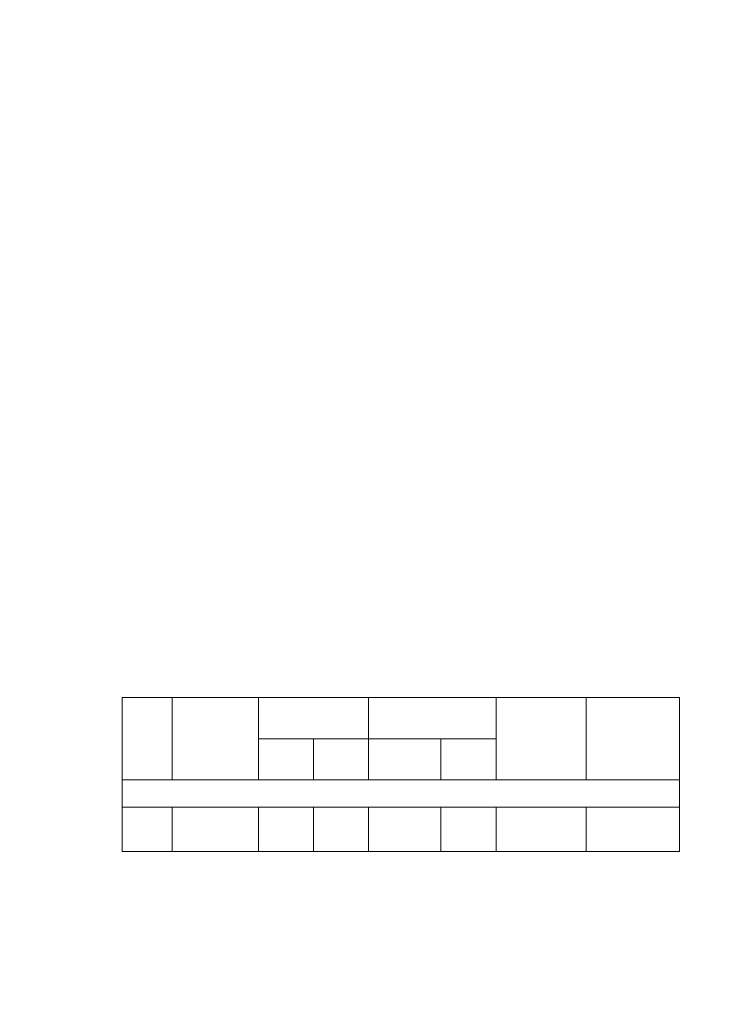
# Model space of a CAD drawing. Header units: millimetres. Extents: x 0 to 420, y 0 to 297.
# Tile 1 of 2: x 0 to 210, y 0 to 297. Entities that reach past the tile are written whole.
import ezdxf

# ---------------------------------------------------------------- set-up
doc = ezdxf.new("R2010")
doc.units = ezdxf.units.MM
doc.linetypes.add('K5LT_THIN', pattern=[0])
doc.layers.add('Системный слой', color=7, linetype='Continuous')

msp = doc.modelspace()

# ---------------------------------------------------------------- linework, layer by layer
at = {"layer": 'Системный слой', "color": 7, "linetype": 'K5LT_THIN', "lineweight": 18}
for p, q in [((198.88, 92.54), (30.92, 92.54)), ((30.92, 92.54), (30.92, 46.14)), ((45.97, 92.54), (45.97, 67.71)), ((72.03, 92.54), (72.03, 67.71)), ((105.13, 92.54), (105.13, 67.71)), ((143.66, 92.54), (143.66, 67.71)), ((170.74, 92.54), (170.74, 67.71)), ((198.88, 46.14), (198.88, 92.54)), ((143.48, 80.12), (72.03, 80.12)), ((88.58, 80.12), (88.58, 67.71)), ((126.93, 80.12), (126.93, 67.71)), ((198.88, 67.71), (30.92, 67.71)), ((198.88, 59.43), (30.92, 59.43)), ((45.97, 59.43), (45.97, 46.14)), ((72.03, 59.43), (72.03, 46.14)), ((88.58, 59.43), (88.58, 46.14)), ((105.13, 59.43), (105.13, 46.14)), ((126.93, 59.43), (126.93, 46.14)), ((143.66, 59.43), (143.66, 46.14)), ((170.74, 59.43), (170.74, 46.14)), ((198.88, 46.14), (30.92, 46.14))]:
    msp.add_line(p, q, dxfattribs=at)

doc.saveas('drawing.dxf')
